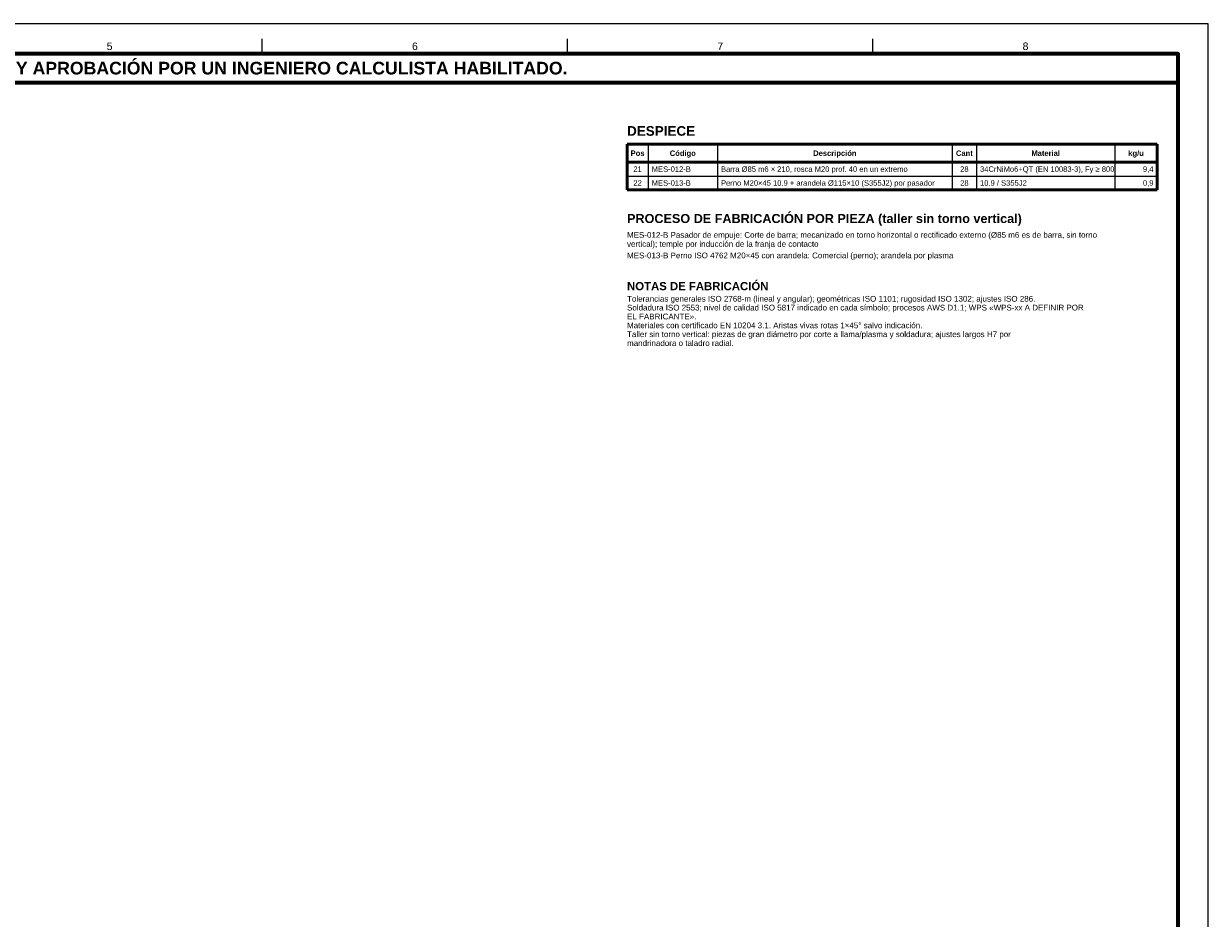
# Model space of a CAD drawing. Header units: millimetres. Extents: x 0 to 841, y 0 to 594.
# Tile 4 of 4: x 448 to 841, y 297 to 594. Entities that reach past the tile are written whole.
import ezdxf
from ezdxf.enums import TextEntityAlignment as Align

# ---------------------------------------------------------------- set-up
doc = ezdxf.new("R2010")
doc.units = ezdxf.units.MM
for name, color, linetype, lineweight in [('FINA', 7, 'CONTINUOUS', 18), ('MARCO', 7, 'CONTINUOUS', 70), ('TXT', 7, 'CONTINUOUS', 25), ('VIS', 7, 'CONTINUOUS', 50)]:
    doc.layers.add(name, color=color, linetype=linetype, lineweight=lineweight)
doc.styles.add('STD', font='LiberationSans-Regular.ttf')
doc.styles.add('STDB', font='LiberationSans-Bold.ttf')

msp = doc.modelspace()

# ---------------------------------------------------------------- linework, layer by layer
at = {"layer": 'FINA'}
for p, q in [((526.88, 584), (526.88, 589)), ((628.25, 584), (628.25, 589)), ((729.62, 584), (729.62, 589)), ((655, 554), (655, 538.82)), ((678, 554), (678, 538.82)), ((756, 554), (756, 538.82)), ((764, 554), (764, 538.82)), ((810, 554), (810, 538.82)), ((648, 543.42), (824, 543.42))]:
    msp.add_line(p, q, dxfattribs=at)
msp.add_lwpolyline([(0, 0), (841, 0), (841, 594), (0, 594)], close=True, dxfattribs=at)
at = {"layer": 'MARCO'}
for points in [[(20, 10), (831, 10), (831, 584), (20, 584)], [(20, 574.5), (831, 574.5), (831, 584), (20, 584)]]:
    msp.add_lwpolyline(points, close=True, dxfattribs=at)
at = {"layer": 'VIS'}
for p, q in [((648, 554), (824, 554)), ((648, 554), (648, 538.82)), ((824, 554), (824, 538.82)), ((648, 548.02), (824, 548.02)), ((648, 538.82), (824, 538.82))]:
    msp.add_line(p, q, dxfattribs=at)

# ---------------------------------------------------------------- texts
at = {"layer": 'TXT'}
for s, height, style, p in [('5', 2.5, 'STD', (476.19, 586.5)), ('6', 2.5, 'STD', (577.56, 586.5)), ('7', 2.5, 'STD', (678.94, 586.5)), ('8', 2.5, 'STD', (780.31, 586.5)), ('ESTOS PLANOS NO SON VÁLIDOS PARA FABRICACIÓN HASTA SU REVISIÓN Y APROBACIÓN POR UN INGENIERO CALCULISTA HABILITADO.', 4.2, 'STDB', (425.5, 579.25)), ('Pos', 1.8, 'STDB', (651.5, 551.01)), ('Código', 1.8, 'STDB', (666.5, 551.01)), ('Descripción', 1.8, 'STDB', (717, 551.01)), ('Cant', 1.8, 'STDB', (760, 551.01)), ('Material', 1.8, 'STDB', (787, 551.01)), ('kg/u', 1.8, 'STDB', (817, 551.01)), ('21', 1.8, 'STD', (651.5, 545.72)), ('28', 1.8, 'STD', (760, 545.72)), ('22', 1.8, 'STD', (651.5, 541.12)), ('28', 1.8, 'STD', (760, 541.12))]:
    msp.add_text(s, height=height, dxfattribs=dict(at, style=style)).set_placement(p, align=Align.MIDDLE_CENTER)
for s, height, style, p in [('DESPIECE', 3.2, 'STDB', (648, 560)), ('PROCESO DE FABRICACIÓN POR PIEZA (taller sin torno vertical)', 3, 'STDB', (648, 530.82)), ('MES-012-B Pasador de empuje: Corte de barra; mecanizado en torno horizontal o rectificado externo (Ø85 m6 es de barra, sin torno', 1.9, 'STD', (648, 524.82)), ('vertical); temple por inducción de la franja de contacto', 1.9, 'STD', (648, 521.82)), ('MES-013-B Perno ISO 4762 M20×45 con arandela: Comercial (perno); arandela por plasma', 1.9, 'STD', (648, 518.02)), ('NOTAS DE FABRICACIÓN', 2.7, 'STDB', (648, 508.22)), ('Tolerancias generales ISO 2768-m (lineal y angular); geométricas ISO 1101; rugosidad ISO 1302; ajustes ISO 286.', 1.9, 'STD', (648, 503.63)), ('Soldadura ISO 2553; nivel de calidad ISO 5817 indicado en cada símbolo; procesos AWS D1.1; WPS «WPS-xx A DEFINIR POR', 1.9, 'STD', (648, 500.69)), ('EL FABRICANTE».', 1.9, 'STD', (648, 497.74)), ('Taller sin torno vertical: piezas de gran diámetro por corte a llama/plasma y soldadura; ajustes largos H7 por', 1.9, 'STD', (648, 491.85)), ('Materiales con certificado EN 10204 3.1. Aristas vivas rotas 1×45° salvo indicación.', 1.9, 'STD', (648, 494.8)), ('mandrinadora o taladro radial.', 1.9, 'STD', (648, 488.91))]:
    msp.add_text(s, height=height, dxfattribs=dict(at, style=style)).set_placement(p, align=Align.TOP_LEFT)
at = {"layer": 'TXT', "style": 'STD'}
for s, p in [('Barra Ø85 m6 × 210, rosca M20 prof. 40 en un extremo', (679.2, 545.72)), ('34CrNiMo6+QT (EN 10083-3), Fy ≥ 800 ', (765.2, 545.72)), ('MES-012-B', (656.2, 545.72)), ('MES-013-B', (656.2, 541.12)), ('Perno M20×45 10.9 + arandela Ø115×10 (S355J2) por pasador', (679.2, 541.12)), ('10.9 / S355J2', (765.2, 541.12))]:
    msp.add_text(s, height=1.8, dxfattribs=at).set_placement(p, align=Align.MIDDLE_LEFT)
for s, p in [('9,4', (822.8, 545.72)), ('0,9', (822.8, 541.12))]:
    msp.add_text(s, height=1.8, dxfattribs=at).set_placement(p, align=Align.MIDDLE_RIGHT)

doc.saveas('drawing.dxf')
